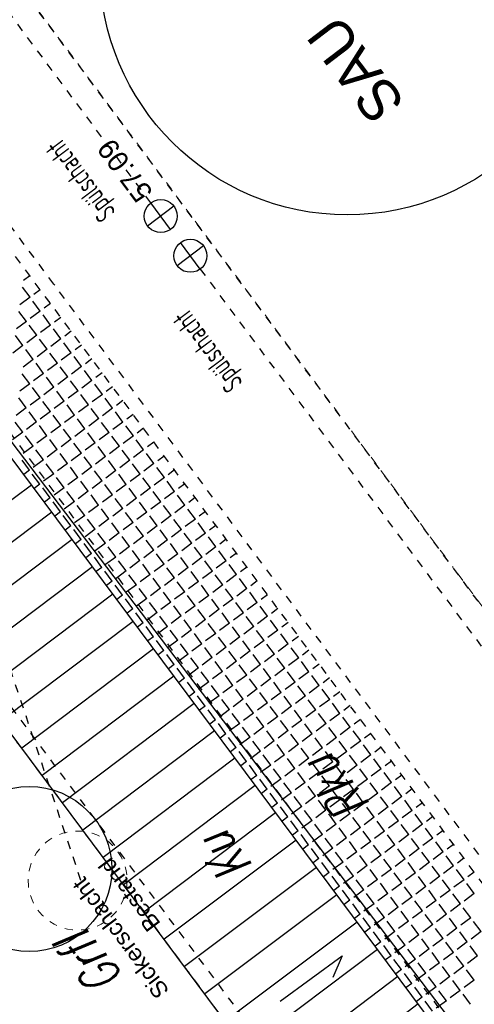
# Model space of a CAD drawing. Header units: metres. Extents: x 2 to 485, y 6 to 594.
# Tile 94 of 176: x 283.94 to 289.45, y 328.91 to 340.83. Entities that reach past the tile are written whole.
import ezdxf
from ezdxf.enums import TextEntityAlignment as Align

# ---------------------------------------------------------------- set-up
doc = ezdxf.new("R2010")
doc.units = ezdxf.units.M
doc.header["$LTSCALE"] = 0.0125
for name, pattern in [('237-14_Züricher Str._GL_3_RW_2014-11-28_bea$0$STRICHLINIE2', [9.525, 6.35, -3.175]), ('237-14_Züricher Str._GL_3_RW_2014-11-28_bea$0$STRICHPUNKT2', [12.7, 6.35, -3.175, 0, -3.175]), ('260241_A_bea$0$PUNKTIERT', [0.2, 0, -0.2]), ('GESTRICHELT', [0.4, 0.2, -0.2]), ('GEWOFAG_Hof 2_141023_Grundriss_bea$0$AUSGEZOGEN', [0]), ('GEWOFAG_Hof 2_141023_Grundriss_bea$0$VERDECKT2_S2', [0.15, 0.1, -0.05])]:
    doc.linetypes.add(name, pattern=pattern)
for name, color, linetype in [('237-14_Züricher Str._GL_3_RW_2014-11-28_bea$0$_GRU_Allgemein_Text', 151, 'Continuous'), ('237-14_Züricher Str._GL_3_RW_2014-11-28_bea$0$_GRU_Drainage', 54, '237-14_Züricher Str._GL_3_RW_2014-11-28_bea$0$STRICHPUNKT2'), ('237-14_Züricher Str._GL_3_RW_2014-11-28_bea$0$_GRU_Regenwasser', 150, '237-14_Züricher Str._GL_3_RW_2014-11-28_bea$0$STRICHLINIE2'), ('237-14_Züricher Str._GL_3_RW_2014-11-28_bea$0$_GRU_Symbole', 51, 'Continuous'), ('260241_A_bea$0$B07_FLSTGR', 9, 'Continuous'), ('260241_A_bea$0$B25_EINFASS_GEPKT', 7, '260241_A_bea$0$PUNKTIERT'), ('260241_A_bea$0$B28_VEINFASS_TXT', 5, 'Continuous'), ('f_baum', 3, 'Continuous'), ('f_feuerwehr', 10, 'Continuous'), ('f_schraff', 251, 'Continuous'), ('f_text_100', 7, 'Continuous'), ('f_weg', 2, 'Continuous')]:
    doc.layers.add(name, color=color, linetype=linetype)
doc.layers.add('GEWOFAG_Hof 2_141023_Grundriss_bea$0$STANDARD', color=7, linetype='GEWOFAG_Hof 2_141023_Grundriss_bea$0$AUSGEZOGEN', lineweight=13)
doc.styles.add('237-14_Züricher Str._GL_3_RW_2014-11-28_bea$0$STANDARD', font='isocp.shx')
doc.styles.add('260241_A_bea$0$ROMANS', font='ROMANS')
doc.styles.add('GEWOFAG_Hof 2_141023_Grundriss_bea$0$ARIAL', font='arial.ttf')

msp = doc.modelspace()

# ---------------------------------------------------------------- linework, layer by layer
at = {"layer": '237-14_Züricher Str._GL_3_RW_2014-11-28_bea$0$_GRU_Drainage'}
for p, q in [((285.527, 338.614), (282.814, 342.248)), ((286.125, 337.813), (293.466, 327.974))]:
    msp.add_line(p, q, dxfattribs=at)
at = {"layer": '237-14_Züricher Str._GL_3_RW_2014-11-28_bea$0$_GRU_Regenwasser', "ltscale": 0.05}
msp.add_line((284.678, 330.408), (282.421, 337.164), dxfattribs=at)
at = {"layer": '237-14_Züricher Str._GL_3_RW_2014-11-28_bea$0$_GRU_Symbole'}
for p, q in [((285.807, 338.573), (285.487, 338.334)), ((285.766, 338.293), (285.527, 338.614)), ((286.166, 338.092), (285.845, 337.853)), ((286.125, 337.813), (285.886, 338.133))]:
    msp.add_line(p, q, dxfattribs=at)
for centre in [(285.647, 338.454), (286.006, 337.973)]:
    msp.add_circle(centre, 0.2, dxfattribs=at)
at = {"layer": '260241_A_bea$0$B07_FLSTGR', "color": 30, "linetype": 'Continuous'}
msp.add_line((322.482, 284.91), (252.442, 377), dxfattribs=at)
at = {"layer": '260241_A_bea$0$B25_EINFASS_GEPKT', "color": 7, "linetype": '260241_A_bea$0$PUNKTIERT', "ltscale": 0.5}
for p, q in [((284.35, 337.63), (273.771, 351.82)), ((294.05, 324.633), (284.35, 337.63)), ((292.848, 323.736), (283.148, 336.733)), ((283.469, 332.991), (288.13, 326.764))]:
    msp.add_line(p, q, dxfattribs=at)
at = {"layer": 'f_baum', "ltscale": 0.5}
msp.add_circle((287.907, 341.469), 3, dxfattribs=at)
at = {"layer": 'f_baum'}
msp.add_circle((284.053, 330.546), 1, dxfattribs=at)
at = {"layer": 'f_feuerwehr', "linetype": 'GESTRICHELT'}
for p, q in [((315.896, 289.209), (266.222, 355.785)), ((310.307, 305.897), (276.429, 351.301)), ((309.421, 303.739), (274.109, 351.067))]:
    msp.add_line(p, q, dxfattribs=at)
at = {"layer": 'f_schraff', "linetype": 'Continuous'}
for p, q in [((284.059, 337.731), (283.981, 337.673)), ((284.061, 337.471), (283.969, 337.593)), ((284.061, 337.471), (283.938, 337.38)), ((284.184, 337.563), (284.106, 337.505)), ((284.186, 337.303), (284.095, 337.425)), ((284.309, 337.395), (284.232, 337.337)), ((284.018, 337.178), (283.927, 337.3)), ((284.186, 337.303), (284.064, 337.212)), ((284.311, 337.135), (284.22, 337.257)), ((284.435, 337.227), (284.357, 337.169)), ((284.018, 337.178), (283.896, 337.087)), ((284.143, 337.01), (284.052, 337.132)), ((284.311, 337.135), (284.189, 337.044)), ((283.975, 336.885), (283.884, 337.007)), ((284.143, 337.01), (284.021, 336.919)), ((284.436, 336.967), (284.345, 337.089)), ((284.56, 337.059), (284.482, 337.001)), ((283.975, 336.885), (283.853, 336.793)), ((284.269, 336.842), (284.177, 336.964)), ((284.436, 336.967), (284.314, 336.876)), ((284.562, 336.799), (284.471, 336.921)), ((284.685, 336.891), (284.608, 336.833)), ((284.101, 336.717), (284.009, 336.839)), ((284.269, 336.842), (284.146, 336.751)), ((284.394, 336.674), (284.303, 336.796)), ((284.562, 336.799), (284.44, 336.708)), ((284.687, 336.631), (284.596, 336.753)), ((284.101, 336.717), (283.978, 336.625)), ((284.226, 336.549), (284.135, 336.671)), ((284.394, 336.674), (284.272, 336.583)), ((284.687, 336.631), (284.565, 336.54)), ((284.811, 336.724), (284.733, 336.665)), ((284.058, 336.423), (283.967, 336.545)), ((284.226, 336.549), (284.104, 336.457)), ((284.519, 336.506), (284.428, 336.628)), ((284.812, 336.463), (284.721, 336.585)), ((284.936, 336.556), (284.858, 336.498)), ((284.058, 336.423), (283.936, 336.332)), ((284.351, 336.381), (284.26, 336.503)), ((284.519, 336.506), (284.397, 336.415)), ((284.644, 336.338), (284.553, 336.46)), ((284.812, 336.463), (284.69, 336.372)), ((284.938, 336.295), (284.847, 336.418)), ((284.183, 336.255), (284.092, 336.377)), ((284.351, 336.381), (284.229, 336.29)), ((284.476, 336.213), (284.385, 336.335)), ((284.644, 336.338), (284.522, 336.247)), ((284.77, 336.17), (284.679, 336.292)), ((284.938, 336.295), (284.816, 336.204)), ((285.061, 336.388), (284.984, 336.33)), ((284.015, 336.13), (283.924, 336.252)), ((284.183, 336.255), (284.061, 336.164)), ((284.309, 336.087), (284.217, 336.21)), ((284.476, 336.213), (284.354, 336.122)), ((284.602, 336.045), (284.511, 336.167)), ((284.77, 336.17), (284.648, 336.079)), ((285.063, 336.127), (284.972, 336.25)), ((285.187, 336.22), (285.109, 336.162)), ((284.015, 336.13), (283.893, 336.039)), ((284.141, 335.962), (284.049, 336.084)), ((284.309, 336.087), (284.186, 335.996)), ((284.434, 335.919), (284.343, 336.042)), ((284.602, 336.045), (284.48, 335.954)), ((284.895, 336.002), (284.804, 336.124)), ((285.063, 336.127), (284.941, 336.036)), ((285.188, 335.959), (285.097, 336.082)), ((285.312, 336.052), (285.234, 335.994)), ((283.973, 335.837), (283.882, 335.959)), ((284.141, 335.962), (284.018, 335.871)), ((284.266, 335.794), (284.175, 335.916)), ((284.434, 335.919), (284.312, 335.828)), ((284.727, 335.877), (284.636, 335.999)), ((284.895, 336.002), (284.773, 335.911)), ((285.02, 335.834), (284.929, 335.956)), ((285.188, 335.959), (285.066, 335.868)), ((283.973, 335.837), (283.85, 335.746)), ((284.559, 335.751), (284.468, 335.874)), ((284.727, 335.877), (284.605, 335.786)), ((284.852, 335.709), (284.761, 335.831)), ((285.02, 335.834), (284.898, 335.743)), ((285.314, 335.792), (285.223, 335.914)), ((285.437, 335.884), (285.359, 335.826)), ((284.098, 335.669), (284.007, 335.791)), ((284.266, 335.794), (284.144, 335.703)), ((284.391, 335.626), (284.3, 335.748)), ((284.559, 335.751), (284.437, 335.66)), ((284.684, 335.584), (284.593, 335.706)), ((284.852, 335.709), (284.73, 335.618)), ((285.146, 335.666), (285.055, 335.788)), ((285.314, 335.792), (285.192, 335.7)), ((285.439, 335.624), (285.348, 335.746)), ((285.563, 335.716), (285.485, 335.658)), ((284.098, 335.669), (283.976, 335.578)), ((284.223, 335.501), (284.132, 335.623)), ((284.391, 335.626), (284.269, 335.535)), ((284.517, 335.458), (284.425, 335.58)), ((284.684, 335.584), (284.562, 335.492)), ((284.978, 335.541), (284.887, 335.663)), ((285.146, 335.666), (285.024, 335.575)), ((285.271, 335.498), (285.18, 335.62)), ((285.439, 335.624), (285.317, 335.532)), ((285.564, 335.456), (285.473, 335.578)), ((284.055, 335.376), (283.964, 335.498)), ((284.223, 335.501), (284.101, 335.41)), ((284.349, 335.333), (284.257, 335.455)), ((284.517, 335.458), (284.394, 335.367)), ((284.81, 335.416), (284.719, 335.538)), ((284.978, 335.541), (284.856, 335.45)), ((285.103, 335.373), (285.012, 335.495)), ((285.271, 335.498), (285.149, 335.407)), ((285.396, 335.33), (285.305, 335.452)), ((285.564, 335.456), (285.442, 335.364)), ((285.688, 335.548), (285.61, 335.49)), ((284.055, 335.376), (283.986, 335.324)), ((284.181, 335.208), (284.089, 335.33)), ((284.349, 335.333), (284.226, 335.242)), ((284.642, 335.29), (284.551, 335.412)), ((284.81, 335.416), (284.688, 335.324)), ((284.935, 335.248), (284.844, 335.37)), ((285.103, 335.373), (284.981, 335.282)), ((285.228, 335.205), (285.137, 335.327)), ((285.396, 335.33), (285.274, 335.239)), ((285.69, 335.288), (285.598, 335.41)), ((285.813, 335.38), (285.735, 335.322)), ((284.181, 335.208), (284.112, 335.156)), ((284.474, 335.165), (284.383, 335.287)), ((284.642, 335.29), (284.52, 335.199)), ((284.767, 335.122), (284.676, 335.244)), ((284.935, 335.248), (284.813, 335.156)), ((285.06, 335.08), (284.969, 335.202)), ((285.228, 335.205), (285.106, 335.114)), ((285.522, 335.162), (285.431, 335.285)), ((285.69, 335.288), (285.567, 335.197)), ((285.815, 335.12), (285.724, 335.242)), ((285.939, 335.212), (285.861, 335.154)), ((284.078, 335.197), (279.937, 332.087)), ((284.306, 335.04), (284.215, 335.162)), ((284.474, 335.165), (284.352, 335.074)), ((284.599, 334.997), (284.508, 335.119)), ((284.767, 335.122), (284.645, 335.031)), ((285.354, 335.037), (285.263, 335.159)), ((285.522, 335.162), (285.399, 335.071)), ((285.647, 334.994), (285.556, 335.117)), ((285.815, 335.12), (285.693, 335.029)), ((284.306, 335.04), (284.237, 334.988)), ((284.431, 334.872), (284.34, 334.994)), ((284.599, 334.997), (284.477, 334.906)), ((284.892, 334.954), (284.801, 335.077)), ((285.06, 335.08), (284.938, 334.989)), ((285.186, 334.912), (285.095, 335.034)), ((285.354, 335.037), (285.232, 334.946)), ((285.479, 334.869), (285.388, 334.991)), ((285.647, 334.994), (285.525, 334.903)), ((285.94, 334.952), (285.849, 335.074)), ((286.064, 335.044), (285.986, 334.986)), ((284.325, 334.867), (282.726, 333.665)), ((284.431, 334.872), (284.362, 334.82)), ((284.725, 334.829), (284.633, 334.951)), ((284.892, 334.954), (284.77, 334.863)), ((285.018, 334.786), (284.927, 334.909)), ((285.186, 334.912), (285.064, 334.821)), ((285.311, 334.744), (285.22, 334.866)), ((285.479, 334.869), (285.357, 334.778)), ((285.772, 334.826), (285.681, 334.949)), ((285.94, 334.952), (285.818, 334.861)), ((286.066, 334.784), (285.974, 334.906)), ((286.189, 334.876), (286.111, 334.818)), ((284.557, 334.704), (284.465, 334.826)), ((284.725, 334.829), (284.602, 334.738)), ((284.85, 334.661), (284.759, 334.783)), ((285.018, 334.786), (284.896, 334.695)), ((285.143, 334.618), (285.052, 334.741)), ((285.311, 334.744), (285.189, 334.653)), ((285.604, 334.701), (285.513, 334.823)), ((285.772, 334.826), (285.65, 334.735)), ((285.898, 334.659), (285.806, 334.781)), ((286.066, 334.784), (285.943, 334.693)), ((286.191, 334.616), (286.1, 334.738)), ((284.557, 334.704), (284.488, 334.652)), ((284.682, 334.536), (284.591, 334.658)), ((284.85, 334.661), (284.728, 334.57)), ((284.975, 334.493), (284.884, 334.615)), ((285.143, 334.618), (285.021, 334.527)), ((285.436, 334.576), (285.345, 334.698)), ((285.604, 334.701), (285.482, 334.61)), ((285.73, 334.533), (285.638, 334.655)), ((285.898, 334.659), (285.775, 334.567)), ((286.023, 334.491), (285.932, 334.613)), ((286.191, 334.616), (286.069, 334.525)), ((286.314, 334.708), (286.237, 334.65)), ((284.572, 334.536), (282.972, 333.334)), ((284.682, 334.536), (284.613, 334.484)), ((284.807, 334.368), (284.716, 334.49)), ((284.975, 334.493), (284.853, 334.402)), ((285.268, 334.451), (285.177, 334.573)), ((285.436, 334.576), (285.314, 334.485)), ((285.562, 334.408), (285.471, 334.53)), ((285.73, 334.533), (285.607, 334.442)), ((285.855, 334.365), (285.764, 334.487)), ((286.023, 334.491), (285.901, 334.399)), ((286.316, 334.448), (286.225, 334.57)), ((286.44, 334.54), (286.362, 334.482)), ((284.807, 334.368), (284.738, 334.316)), ((285.1, 334.325), (285.009, 334.447)), ((285.268, 334.451), (285.146, 334.359)), ((285.394, 334.283), (285.303, 334.405)), ((285.562, 334.408), (285.44, 334.317)), ((285.855, 334.365), (285.733, 334.274)), ((286.148, 334.323), (286.057, 334.445)), ((286.316, 334.448), (286.194, 334.357)), ((286.441, 334.28), (286.35, 334.402)), ((286.565, 334.372), (286.487, 334.314)), ((284.933, 334.2), (284.841, 334.322)), ((285.1, 334.325), (284.978, 334.234)), ((285.226, 334.157), (285.135, 334.279)), ((285.394, 334.283), (285.272, 334.191)), ((285.687, 334.24), (285.596, 334.362)), ((285.98, 334.197), (285.889, 334.319)), ((286.148, 334.323), (286.026, 334.231)), ((286.274, 334.155), (286.182, 334.277)), ((286.441, 334.28), (286.319, 334.189)), ((284.819, 334.205), (283.219, 333.004)), ((284.933, 334.2), (284.863, 334.148)), ((285.058, 334.032), (284.967, 334.154)), ((285.226, 334.157), (285.104, 334.066)), ((285.519, 334.115), (285.428, 334.237)), ((285.687, 334.24), (285.565, 334.149)), ((285.812, 334.072), (285.721, 334.194)), ((285.98, 334.197), (285.858, 334.106)), ((286.106, 334.029), (286.014, 334.151)), ((286.274, 334.155), (286.151, 334.064)), ((286.567, 334.112), (286.476, 334.234)), ((286.69, 334.204), (286.613, 334.146)), ((285.058, 334.032), (284.989, 333.98)), ((285.351, 333.989), (285.26, 334.111)), ((285.519, 334.115), (285.397, 334.023)), ((285.644, 333.947), (285.553, 334.069)), ((285.812, 334.072), (285.69, 333.981)), ((285.938, 333.904), (285.846, 334.026)), ((286.106, 334.029), (285.983, 333.938)), ((286.399, 333.987), (286.308, 334.109)), ((286.567, 334.112), (286.445, 334.021)), ((286.692, 333.944), (286.601, 334.066)), ((286.816, 334.036), (286.738, 333.978)), ((285.183, 333.864), (285.092, 333.986)), ((285.351, 333.989), (285.229, 333.898)), ((285.476, 333.821), (285.385, 333.943)), ((285.644, 333.947), (285.522, 333.856)), ((285.77, 333.779), (285.679, 333.901)), ((285.938, 333.904), (285.815, 333.813)), ((286.231, 333.861), (286.14, 333.984)), ((286.399, 333.987), (286.277, 333.896)), ((286.524, 333.819), (286.433, 333.941)), ((286.692, 333.944), (286.57, 333.853)), ((286.817, 333.776), (286.726, 333.898)), ((285.065, 333.874), (283.466, 332.673)), ((285.183, 333.864), (285.114, 333.812)), ((285.308, 333.696), (285.217, 333.818)), ((285.476, 333.821), (285.354, 333.73)), ((285.602, 333.653), (285.511, 333.776)), ((285.77, 333.779), (285.648, 333.688)), ((286.063, 333.736), (285.972, 333.858)), ((286.231, 333.861), (286.109, 333.77)), ((286.356, 333.693), (286.265, 333.816)), ((286.524, 333.819), (286.402, 333.728)), ((286.649, 333.651), (286.558, 333.773)), ((286.817, 333.776), (286.695, 333.685)), ((286.941, 333.868), (286.863, 333.81)), ((285.308, 333.696), (285.239, 333.645)), ((285.434, 333.528), (285.343, 333.65)), ((285.602, 333.653), (285.48, 333.562)), ((285.895, 333.611), (285.804, 333.733)), ((286.063, 333.736), (285.941, 333.645)), ((286.188, 333.568), (286.097, 333.69)), ((286.356, 333.693), (286.234, 333.602)), ((286.649, 333.651), (286.527, 333.56)), ((286.943, 333.608), (286.852, 333.73)), ((287.066, 333.7), (286.989, 333.642)), ((285.312, 333.543), (283.713, 332.342)), ((285.727, 333.485), (285.636, 333.608)), ((285.895, 333.611), (285.773, 333.52)), ((286.02, 333.443), (285.929, 333.565)), ((286.188, 333.568), (286.066, 333.477)), ((286.482, 333.525), (286.39, 333.648)), ((286.775, 333.483), (286.684, 333.605)), ((286.943, 333.608), (286.821, 333.517)), ((287.068, 333.44), (286.977, 333.562)), ((287.192, 333.532), (287.114, 333.474)), ((285.434, 333.528), (285.365, 333.477)), ((285.559, 333.36), (285.468, 333.482)), ((285.727, 333.485), (285.605, 333.394)), ((285.852, 333.317), (285.761, 333.44)), ((286.02, 333.443), (285.898, 333.352)), ((286.314, 333.4), (286.222, 333.522)), ((286.482, 333.525), (286.359, 333.434)), ((286.607, 333.358), (286.516, 333.48)), ((286.775, 333.483), (286.653, 333.392)), ((286.9, 333.315), (286.809, 333.437)), ((287.068, 333.44), (286.946, 333.349)), ((285.559, 333.36), (285.49, 333.309)), ((285.684, 333.192), (285.593, 333.314)), ((285.852, 333.317), (285.73, 333.226)), ((286.146, 333.275), (286.054, 333.397)), ((286.314, 333.4), (286.191, 333.309)), ((286.439, 333.232), (286.348, 333.354)), ((286.607, 333.358), (286.485, 333.266)), ((286.732, 333.19), (286.641, 333.312)), ((286.9, 333.315), (286.778, 333.224)), ((287.193, 333.272), (287.102, 333.394)), ((287.317, 333.364), (287.239, 333.306)), ((285.559, 333.212), (283.96, 332.011)), ((285.684, 333.192), (285.615, 333.141)), ((285.978, 333.15), (285.887, 333.272)), ((286.146, 333.275), (286.023, 333.184)), ((286.271, 333.107), (286.18, 333.229)), ((286.439, 333.232), (286.317, 333.141)), ((286.564, 333.064), (286.473, 333.186)), ((286.732, 333.19), (286.61, 333.098)), ((287.025, 333.147), (286.934, 333.269)), ((287.193, 333.272), (287.071, 333.181)), ((287.319, 333.104), (287.228, 333.226)), ((287.442, 333.197), (287.364, 333.138)), ((285.81, 333.024), (285.719, 333.146)), ((285.978, 333.15), (285.856, 333.058)), ((286.103, 332.982), (286.012, 333.104)), ((286.271, 333.107), (286.149, 333.016)), ((286.396, 332.939), (286.305, 333.061)), ((286.564, 333.064), (286.442, 332.973)), ((286.857, 333.022), (286.766, 333.144)), ((287.025, 333.147), (286.903, 333.056)), ((287.151, 332.979), (287.06, 333.101)), ((287.319, 333.104), (287.197, 333.013)), ((287.444, 332.936), (287.353, 333.058)), ((285.81, 333.024), (285.741, 332.973)), ((285.935, 332.856), (285.844, 332.978)), ((286.103, 332.982), (285.981, 332.89)), ((286.228, 332.814), (286.137, 332.936)), ((286.396, 332.939), (286.274, 332.848)), ((286.689, 332.896), (286.598, 333.018)), ((286.857, 333.022), (286.735, 332.93)), ((286.983, 332.854), (286.892, 332.976)), ((287.151, 332.979), (287.029, 332.888)), ((287.444, 332.936), (287.322, 332.845)), ((287.568, 333.029), (287.49, 332.971)), ((285.806, 332.882), (284.207, 331.68)), ((285.935, 332.856), (285.866, 332.805)), ((286.522, 332.771), (286.43, 332.893)), ((286.689, 332.896), (286.567, 332.805)), ((286.815, 332.728), (286.724, 332.851)), ((286.983, 332.854), (286.861, 332.763)), ((287.276, 332.811), (287.185, 332.933)), ((287.569, 332.768), (287.478, 332.891)), ((287.693, 332.861), (287.615, 332.803)), ((286.06, 332.688), (285.969, 332.81)), ((286.228, 332.814), (286.106, 332.722)), ((286.354, 332.646), (286.262, 332.768)), ((286.522, 332.771), (286.399, 332.68)), ((286.647, 332.603), (286.556, 332.725)), ((286.815, 332.728), (286.693, 332.637)), ((287.108, 332.686), (287.017, 332.808)), ((287.276, 332.811), (287.154, 332.72)), ((287.401, 332.643), (287.31, 332.765)), ((287.569, 332.768), (287.447, 332.677)), ((287.695, 332.6), (287.603, 332.723)), ((286.06, 332.688), (285.991, 332.637)), ((286.186, 332.52), (286.094, 332.643)), ((286.354, 332.646), (286.231, 332.555)), ((286.479, 332.478), (286.388, 332.6)), ((286.647, 332.603), (286.525, 332.512)), ((286.94, 332.56), (286.849, 332.683)), ((287.108, 332.686), (286.986, 332.595)), ((287.233, 332.518), (287.142, 332.64)), ((287.401, 332.643), (287.279, 332.552)), ((287.527, 332.475), (287.436, 332.597)), ((287.695, 332.6), (287.572, 332.509)), ((287.818, 332.693), (287.74, 332.635)), ((286.053, 332.551), (284.453, 331.35)), ((286.186, 332.52), (286.116, 332.469)), ((286.311, 332.352), (286.22, 332.475)), ((286.479, 332.478), (286.357, 332.387)), ((286.772, 332.435), (286.681, 332.557)), ((286.94, 332.56), (286.818, 332.469)), ((287.065, 332.392), (286.974, 332.515)), ((287.233, 332.518), (287.111, 332.427)), ((287.359, 332.35), (287.268, 332.472)), ((287.527, 332.475), (287.405, 332.384)), ((287.82, 332.432), (287.729, 332.555)), ((287.944, 332.525), (287.866, 332.467)), ((286.311, 332.352), (286.242, 332.301)), ((286.604, 332.31), (286.513, 332.432)), ((286.772, 332.435), (286.65, 332.344)), ((286.897, 332.267), (286.806, 332.389)), ((287.065, 332.392), (286.943, 332.301)), ((287.191, 332.225), (287.1, 332.347)), ((287.359, 332.35), (287.237, 332.259)), ((287.652, 332.307), (287.561, 332.429)), ((287.82, 332.432), (287.698, 332.341)), ((287.945, 332.265), (287.854, 332.387)), ((288.069, 332.357), (287.991, 332.299)), ((286.3, 332.22), (284.7, 331.019)), ((286.436, 332.184), (286.345, 332.307)), ((286.604, 332.31), (286.482, 332.219)), ((286.73, 332.142), (286.638, 332.264)), ((286.897, 332.267), (286.775, 332.176)), ((287.023, 332.099), (286.932, 332.221)), ((287.191, 332.225), (287.069, 332.133)), ((287.484, 332.182), (287.393, 332.304)), ((287.652, 332.307), (287.53, 332.216)), ((287.777, 332.139), (287.686, 332.261)), ((287.945, 332.265), (287.823, 332.173)), ((288.071, 332.097), (287.979, 332.219)), ((286.436, 332.184), (286.367, 332.133)), ((286.562, 332.017), (286.47, 332.139)), ((286.73, 332.142), (286.607, 332.051)), ((287.316, 332.057), (287.225, 332.179)), ((287.484, 332.182), (287.362, 332.091)), ((287.609, 332.014), (287.518, 332.136)), ((287.777, 332.139), (287.655, 332.048)), ((288.194, 332.189), (288.116, 332.131)), ((286.562, 332.017), (286.492, 331.965)), ((286.855, 331.974), (286.764, 332.096)), ((287.023, 332.099), (286.901, 332.008)), ((287.148, 331.931), (287.057, 332.053)), ((287.316, 332.057), (287.194, 331.965)), ((287.441, 331.889), (287.35, 332.011)), ((287.609, 332.014), (287.487, 331.923)), ((287.903, 331.971), (287.811, 332.093)), ((288.071, 332.097), (287.948, 332.005)), ((288.196, 331.929), (288.105, 332.051)), ((288.319, 332.021), (288.242, 331.963)), ((286.546, 331.889), (284.947, 330.688)), ((286.687, 331.849), (286.596, 331.971)), ((286.855, 331.974), (286.733, 331.883)), ((286.98, 331.806), (286.889, 331.928)), ((287.148, 331.931), (287.026, 331.84)), ((287.273, 331.763), (287.182, 331.885)), ((287.441, 331.889), (287.319, 331.797)), ((287.735, 331.846), (287.643, 331.968)), ((287.903, 331.971), (287.78, 331.88)), ((288.028, 331.803), (287.937, 331.925)), ((288.196, 331.929), (288.074, 331.837)), ((288.321, 331.761), (288.23, 331.883)), ((286.687, 331.849), (286.618, 331.797)), ((286.812, 331.681), (286.721, 331.803)), ((286.98, 331.806), (286.858, 331.715)), ((287.105, 331.638), (287.014, 331.76)), ((287.273, 331.763), (287.151, 331.672)), ((287.567, 331.721), (287.476, 331.843)), ((287.735, 331.846), (287.612, 331.755)), ((287.86, 331.678), (287.769, 331.8)), ((288.028, 331.803), (287.906, 331.712)), ((288.153, 331.635), (288.062, 331.758)), ((288.321, 331.761), (288.199, 331.67)), ((288.445, 331.853), (288.367, 331.795)), ((286.812, 331.681), (286.743, 331.629)), ((286.938, 331.513), (286.846, 331.635)), ((287.105, 331.638), (286.983, 331.547)), ((287.399, 331.595), (287.308, 331.717)), ((287.567, 331.721), (287.445, 331.63)), ((287.692, 331.553), (287.601, 331.675)), ((287.86, 331.678), (287.738, 331.587)), ((287.985, 331.51), (287.894, 331.632)), ((288.153, 331.635), (288.031, 331.544)), ((288.446, 331.593), (288.355, 331.715)), ((288.57, 331.685), (288.492, 331.627)), ((286.793, 331.558), (285.194, 330.357)), ((286.938, 331.513), (286.868, 331.461)), ((287.231, 331.47), (287.14, 331.592)), ((287.399, 331.595), (287.277, 331.504)), ((287.524, 331.427), (287.433, 331.55)), ((287.692, 331.553), (287.57, 331.462)), ((287.817, 331.385), (287.726, 331.507)), ((287.985, 331.51), (287.863, 331.419)), ((288.279, 331.467), (288.187, 331.59)), ((288.446, 331.593), (288.324, 331.502)), ((288.572, 331.425), (288.481, 331.547)), ((288.695, 331.517), (288.618, 331.459)), ((287.063, 331.345), (286.972, 331.467)), ((287.231, 331.47), (287.109, 331.379)), ((287.356, 331.302), (287.265, 331.424)), ((287.524, 331.427), (287.402, 331.336)), ((287.817, 331.385), (287.695, 331.294)), ((288.111, 331.342), (288.019, 331.464)), ((288.279, 331.467), (288.156, 331.376)), ((288.404, 331.299), (288.313, 331.422)), ((288.572, 331.425), (288.45, 331.334)), ((287.063, 331.345), (286.994, 331.293)), ((287.188, 331.177), (287.097, 331.299)), ((287.356, 331.302), (287.234, 331.211)), ((287.649, 331.259), (287.558, 331.382)), ((287.943, 331.217), (287.851, 331.339)), ((288.111, 331.342), (287.988, 331.251)), ((288.236, 331.174), (288.145, 331.296)), ((288.404, 331.299), (288.282, 331.208)), ((288.697, 331.257), (288.606, 331.379)), ((288.821, 331.349), (288.743, 331.291)), ((287.04, 331.228), (285.441, 330.026)), ((287.188, 331.177), (287.119, 331.125)), ((287.481, 331.134), (287.39, 331.256)), ((287.649, 331.259), (287.527, 331.168)), ((287.775, 331.091), (287.684, 331.214)), ((287.943, 331.217), (287.82, 331.126)), ((288.068, 331.049), (287.977, 331.171)), ((288.236, 331.174), (288.114, 331.083)), ((288.529, 331.132), (288.438, 331.254)), ((288.697, 331.257), (288.575, 331.166)), ((288.822, 331.089), (288.731, 331.211)), ((288.946, 331.181), (288.868, 331.123)), ((287.313, 331.009), (287.222, 331.131)), ((287.481, 331.134), (287.359, 331.043)), ((287.607, 330.966), (287.516, 331.088)), ((287.775, 331.091), (287.653, 331)), ((287.9, 330.924), (287.809, 331.046)), ((288.068, 331.049), (287.946, 330.958)), ((288.361, 331.006), (288.27, 331.128)), ((288.529, 331.132), (288.407, 331.04)), ((288.654, 330.964), (288.563, 331.086)), ((288.822, 331.089), (288.7, 330.998)), ((288.948, 330.921), (288.857, 331.043)), ((287.313, 331.009), (287.244, 330.957)), ((287.439, 330.841), (287.348, 330.963)), ((287.607, 330.966), (287.485, 330.875)), ((287.732, 330.798), (287.641, 330.92)), ((287.9, 330.924), (287.778, 330.832)), ((288.193, 330.881), (288.102, 331.003)), ((288.361, 331.006), (288.239, 330.915)), ((288.487, 330.838), (288.395, 330.96)), ((288.654, 330.964), (288.532, 330.872)), ((288.78, 330.796), (288.689, 330.918)), ((288.948, 330.921), (288.826, 330.83)), ((289.071, 331.013), (288.994, 330.955)), ((287.287, 330.897), (285.688, 329.696)), ((287.439, 330.841), (287.369, 330.789)), ((287.564, 330.673), (287.473, 330.795)), ((287.732, 330.798), (287.61, 330.707)), ((288.025, 330.756), (287.934, 330.878)), ((288.193, 330.881), (288.071, 330.79)), ((288.319, 330.713), (288.227, 330.835)), ((288.487, 330.838), (288.364, 330.747)), ((288.612, 330.67), (288.521, 330.792)), ((288.78, 330.796), (288.658, 330.704)), ((289.073, 330.753), (288.982, 330.875)), ((289.197, 330.845), (289.119, 330.787)), ((287.564, 330.673), (287.495, 330.621)), ((287.857, 330.63), (287.766, 330.752)), ((288.025, 330.756), (287.903, 330.664)), ((288.151, 330.588), (288.059, 330.71)), ((288.319, 330.713), (288.196, 330.622)), ((288.612, 330.67), (288.49, 330.579)), ((288.905, 330.628), (288.814, 330.75)), ((289.073, 330.753), (288.951, 330.662)), ((289.198, 330.585), (289.107, 330.707)), ((289.322, 330.677), (289.244, 330.619)), ((287.534, 330.566), (285.934, 329.365)), ((287.689, 330.505), (287.598, 330.627)), ((287.857, 330.63), (287.735, 330.539)), ((287.983, 330.462), (287.892, 330.584)), ((288.151, 330.588), (288.028, 330.496)), ((288.444, 330.545), (288.353, 330.667)), ((288.737, 330.502), (288.646, 330.624)), ((288.905, 330.628), (288.783, 330.537)), ((289.03, 330.46), (288.939, 330.582)), ((289.198, 330.585), (289.076, 330.494)), ((287.689, 330.505), (287.62, 330.453)), ((287.815, 330.337), (287.724, 330.459)), ((287.983, 330.462), (287.861, 330.371)), ((288.276, 330.42), (288.185, 330.542)), ((288.444, 330.545), (288.322, 330.454)), ((288.569, 330.377), (288.478, 330.499)), ((288.737, 330.502), (288.615, 330.411)), ((288.862, 330.334), (288.771, 330.457)), ((289.03, 330.46), (288.908, 330.369)), ((289.324, 330.417), (289.233, 330.539)), ((289.447, 330.509), (289.369, 330.451)), ((287.815, 330.337), (287.745, 330.285)), ((288.108, 330.294), (288.017, 330.417)), ((288.276, 330.42), (288.154, 330.329)), ((288.401, 330.252), (288.31, 330.374)), ((288.569, 330.377), (288.447, 330.286)), ((288.695, 330.209), (288.603, 330.331)), ((288.862, 330.334), (288.74, 330.243)), ((289.156, 330.292), (289.065, 330.414)), ((289.324, 330.417), (289.202, 330.326)), ((289.449, 330.249), (289.358, 330.371)), ((287.781, 330.235), (286.181, 329.034)), ((287.94, 330.169), (287.849, 330.291)), ((288.108, 330.294), (287.986, 330.203)), ((288.233, 330.126), (288.142, 330.249)), ((288.401, 330.252), (288.279, 330.161)), ((288.527, 330.084), (288.435, 330.206)), ((288.695, 330.209), (288.572, 330.118)), ((288.988, 330.166), (288.897, 330.289)), ((289.156, 330.292), (289.034, 330.201)), ((289.281, 330.124), (289.19, 330.246)), ((289.449, 330.249), (289.327, 330.158)), ((287.94, 330.169), (287.871, 330.117)), ((288.065, 330.001), (287.974, 330.123)), ((288.233, 330.126), (288.111, 330.035)), ((288.359, 329.958), (288.267, 330.081)), ((288.527, 330.084), (288.404, 329.993)), ((288.82, 330.041), (288.729, 330.163)), ((288.988, 330.166), (288.866, 330.075)), ((289.113, 329.998), (289.022, 330.121)), ((289.281, 330.124), (289.159, 330.033)), ((289.406, 329.956), (289.315, 330.078)), ((288.065, 330.001), (287.996, 329.949)), ((288.191, 329.833), (288.1, 329.955)), ((288.359, 329.958), (288.236, 329.867)), ((288.652, 329.916), (288.561, 330.038)), ((288.82, 330.041), (288.698, 329.95)), ((288.945, 329.873), (288.854, 329.995)), ((289.113, 329.998), (288.991, 329.907)), ((289.406, 329.956), (289.284, 329.865)), ((288.027, 329.904), (286.428, 328.703)), ((288.484, 329.791), (288.393, 329.913)), ((288.652, 329.916), (288.53, 329.825)), ((288.777, 329.748), (288.686, 329.87)), ((288.945, 329.873), (288.823, 329.782)), ((289.238, 329.831), (289.147, 329.953)), ((289.532, 329.788), (289.441, 329.91)), ((288.191, 329.833), (288.121, 329.781)), ((288.316, 329.665), (288.225, 329.787)), ((288.484, 329.791), (288.362, 329.699)), ((288.609, 329.623), (288.518, 329.745)), ((288.777, 329.748), (288.655, 329.657)), ((289.07, 329.705), (288.979, 329.827)), ((289.238, 329.831), (289.116, 329.739)), ((289.364, 329.663), (289.273, 329.785)), ((289.532, 329.788), (289.41, 329.697)), ((288.316, 329.665), (288.247, 329.613)), ((288.441, 329.497), (288.35, 329.619)), ((288.609, 329.623), (288.487, 329.531)), ((288.902, 329.58), (288.811, 329.702)), ((289.07, 329.705), (288.948, 329.614)), ((289.196, 329.537), (289.105, 329.659)), ((289.364, 329.663), (289.242, 329.571)), ((289.489, 329.495), (289.398, 329.617)), ((288.274, 329.573), (286.675, 328.372)), ((288.441, 329.497), (288.372, 329.445)), ((288.735, 329.455), (288.643, 329.577)), ((288.902, 329.58), (288.78, 329.489)), ((289.028, 329.412), (288.937, 329.534)), ((289.196, 329.537), (289.074, 329.446)), ((289.321, 329.369), (289.23, 329.491)), ((289.489, 329.495), (289.367, 329.403)), ((288.567, 329.329), (288.475, 329.451)), ((288.735, 329.455), (288.612, 329.363)), ((288.86, 329.287), (288.769, 329.409)), ((289.028, 329.412), (288.906, 329.321)), ((289.153, 329.244), (289.062, 329.366)), ((289.321, 329.369), (289.199, 329.278)), ((288.521, 329.243), (286.922, 328.041)), ((288.567, 329.329), (288.497, 329.278)), ((288.692, 329.161), (288.601, 329.283)), ((288.86, 329.287), (288.738, 329.196)), ((288.985, 329.119), (288.894, 329.241)), ((289.153, 329.244), (289.031, 329.153)), ((289.446, 329.201), (289.355, 329.324)), ((288.692, 329.161), (288.622, 329.11)), ((288.985, 329.119), (288.863, 329.028)), ((289.278, 329.076), (289.187, 329.198)), ((289.446, 329.201), (289.324, 329.11)), ((288.817, 328.993), (288.726, 329.116)), ((289.11, 328.951), (289.019, 329.073)), ((289.278, 329.076), (289.156, 328.985)), ((289.404, 328.908), (289.313, 329.03)), ((288.768, 328.912), (287.169, 327.711)), ((288.817, 328.993), (288.748, 328.942)), ((288.943, 328.825), (288.851, 328.948)), ((289.11, 328.951), (288.988, 328.86))]:
    msp.add_line(p, q, dxfattribs=at)
at = {"layer": 'f_schraff'}
for p, q in [((287.093, 328.945), (287.847, 329.495)), ((287.847, 329.495), (287.733, 329.234))]:
    msp.add_line(p, q, dxfattribs=at)
at = {"layer": 'f_weg'}
for p, q in [((301.092, 312.394), (273.624, 349.208)), ((288.571, 325.831), (282.717, 333.677))]:
    msp.add_line(p, q, dxfattribs=at)
at = {"layer": 'GEWOFAG_Hof 2_141023_Grundriss_bea$0$STANDARD', "color": 7, "linetype": 'GEWOFAG_Hof 2_141023_Grundriss_bea$0$VERDECKT2_S2', "lineweight": 18}
for p, q in [((287.808, 336.054), (268.443, 362.013)), ((289.094, 334.33), (287.898, 335.934)), ((311.196, 304.703), (289.184, 334.21))]:
    msp.add_line(p, q, dxfattribs=at)
at = {"layer": 'GEWOFAG_Hof 2_141023_Grundriss_bea$0$STANDARD', "color": 7, "linetype": 'GEWOFAG_Hof 2_141023_Grundriss_bea$0$VERDECKT2_S2', "lineweight": 13}
msp.add_line((286.064, 338.392), (286.1, 338.344), dxfattribs=at)
msp.add_circle((284.638, 330.407), 0.6, dxfattribs=at)

# ---------------------------------------------------------------- texts
at = {"layer": '237-14_Züricher Str._GL_3_RW_2014-11-28_bea$0$_GRU_Allgemein_Text', "style": '237-14_Züricher Str._GL_3_RW_2014-11-28_bea$0$STANDARD', "width": 0.7}
for p in [(285.01, 338.43), (286.551, 336.365)]:
    msp.add_text('Spülschacht', height=0.25, rotation=126.7276, dxfattribs=at).set_placement(p, align=Align.MIDDLE_LEFT)
at = {"layer": '260241_A_bea$0$B28_VEINFASS_TXT', "color": 252, "style": '260241_A_bea$0$ROMANS', "oblique": 15, "width": 0.75}
for s, rotation, p in [('Rku', 127.9143, (287.944, 331.655)), ('Ku', 127.18, (286.6, 330.816)), ('Grfl', 127.9143, (284.969, 329.541))]:
    msp.add_text(s, height=0.45, rotation=rotation, dxfattribs=at).set_placement(p, align=Align.CENTER)
at = {"layer": 'f_text_100'}
for s, height, rotation, p in [('SAU', 0.5, 127.224, (288.626, 339.829)), ('57.09', 0.25, 126.7276, (285.561, 338.744))]:
    msp.add_text(s, height=height, rotation=rotation, dxfattribs=at).set_placement(p)
at = {"layer": 'GEWOFAG_Hof 2_141023_Grundriss_bea$0$STANDARD', "color": 7, "linetype": 'GEWOFAG_Hof 2_141023_Grundriss_bea$0$AUSGEZOGEN', "lineweight": 18, "insert": (284.558, 330.347), "char_height": 0.2, "width": 1.84702, "attachment_point": 3, "rotation": 126.7221, "line_spacing_factor": 1.204819, "style": 'GEWOFAG_Hof 2_141023_Grundriss_bea$0$ARIAL'}
msp.add_mtext('{\\fArial|i0|b0;\\H0.200000;\\W1.000000;\\C7;Sickerschacht}\\P{\\fArial|i0|b0;\\H0.200000;\\W1.000000;\\C7;Bestand}\\P', dxfattribs=at)

doc.saveas('drawing.dxf')
